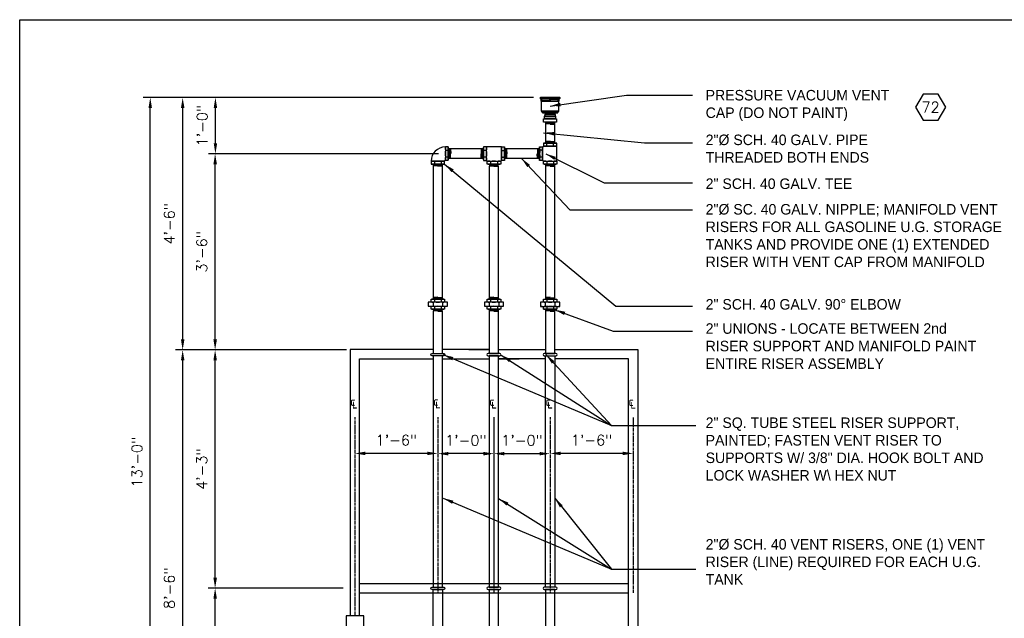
# Model space of a CAD drawing. Extents: x -1276 to 451, y 2026 to 3394.
# Tile 104 of 104: x 79 to 290, y 3266 to 3394. Entities that reach past the tile are written whole.
import ezdxf
from ezdxf.enums import TextEntityAlignment as Align

# ---------------------------------------------------------------- set-up
doc = ezdxf.new("R2010")
doc.units = 0
doc.header["$MEASUREMENT"] = 0
doc.header["$PDSIZE"] = 1
doc.linetypes.add('CENTER1', pattern=[0.6625, 0.5, -0.075, 0.0125, -0.075])
doc.layers.get('0').update_dxf_attribs({"linetype": 'CONTINUOUS'})
doc.layers.get('DEFPOINTS').update_dxf_attribs({"linetype": 'CONTINUOUS'})
for name, color, linetype in [('CENTERLINE', 3, 'CENTER1'), ('CONDUIT', 2, 'CONTINUOUS'), ('DIM', 3, 'CONTINUOUS'), ('FREEZE-OUTLINE-TITLES', 60, 'CONTINUOUS'), ('GALV-2-ELL', 3, 'CONTINUOUS'), ('GALV-2-PIPE', 3, 'CONTINUOUS'), ('GALV-2-TEE', 3, 'CONTINUOUS'), ('GALV-2-UNION', 3, 'CONTINUOUS'), ('GALV-2x2-VENT-RISER', 5, 'CONTINUOUS'), ('GALV-4-PIPE', 4, 'CONTINUOUS'), ('TEXT', 3, 'CONTINUOUS'), ('VENT-CAP', 3, 'CONTINUOUS')]:
    doc.layers.add(name, color=color, linetype=linetype)
doc.styles.add('SIMPFRAC', font='simpfrac')
doc.styles.add('SIMPLEX', font='simplex')
doc.dimstyles.new('DIM24', dxfattribs={"dimscale": 24, "dimtxt": 0.09375, "dimasz": 0.09375, "dimexe": 0.0625, "dimexo": 0.0625, "dimgap": 0.0625, "dimtad": 1, "dimdec": 4, "dimzin": 3, "dimdsep": 46, "dimlunit": 4, "dimtxsty": 'SIMPLEX', "dimcen": 0, "dimclrd": 3, "dimclre": 3, "dimclrt": 3, "dimadec": 0, "dimazin": 0, "dimtfac": 1, "dimtdec": 4, "dimtofl": 0, "dimtmove": 0, "dimatfit": 3, "dimfxl": 1, "dimfrac": 2, "dimtolj": 1, "dimtzin": 3, "dimlwe": -1, "dimarcsym": 0})

# ---------------------------------------------------------------- blocks, each defined once
blk = doc.blocks.new('HEX')
at = {"color": 3}
blk.add_lwpolyline([(-0.0577, 0.1), (-0.1155, 0), (-0.0577, -0.1), (0.0577, -0.1), (0.1155, 0), (0.0577, 0.1)], close=True, dxfattribs=at)
at = {"color": 3, "style": 'SIMPLEX'}
blk.add_attdef('D#', text='', height=0.08, dxfattribs=at).set_placement((0, 0), align=Align.MIDDLE)
blk = doc.blocks.new('*D199')
at = {"layer": 'DEFPOINTS', "color": 0, "transparency": 16777216}
for p in [(113.84, 3323.03), (150.4, 3323.03), (143.65, 3221.04)]:
    blk.add_point(p, dxfattribs=at)
at = {"layer": 'DIM', "color": 3, "transparency": 16777216}
for p, q in [((148.9, 3323.03), (112.34, 3323.03)), ((142.15, 3221.04), (112.34, 3221.04))]:
    blk.add_line(p, q, dxfattribs=at)
at = {"layer": 'DIM', "color": 3, "lineweight": -2, "transparency": 16777216}
blk.add_line((113.84, 3223.29), (113.84, 3320.78), dxfattribs=at)
at = {"layer": 'DIM', "color": 3, "transparency": 16777216}
for points in [[(113.47, 3320.78), (114.22, 3320.78), (113.84, 3323.03)], [(113.47, 3223.29), (114.22, 3223.29), (113.84, 3221.04)]]:
    blk.add_solid(points, dxfattribs=at)
at = {"layer": 'DIM', "color": 3, "transparency": 16777216, "insert": (111, 3272.04), "char_height": 2.25, "attachment_point": 5, "rotation": 90, "style": 'SIMPLEX'}
blk.add_mtext('\\A1;8\'-6"', dxfattribs=at)
blk = doc.blocks.new('*D200')
at = {"layer": 'DEFPOINTS', "color": 0, "transparency": 16777216}
for p in [(120.78, 3272.03), (149.65, 3272.03), (143.65, 3221.04)]:
    blk.add_point(p, dxfattribs=at)
at = {"layer": 'DIM', "color": 3, "transparency": 16777216}
for p, q in [((148.15, 3272.03), (119.28, 3272.03)), ((142.15, 3221.04), (119.28, 3221.04))]:
    blk.add_line(p, q, dxfattribs=at)
at = {"layer": 'DIM', "color": 3, "lineweight": -2, "transparency": 16777216}
blk.add_line((120.78, 3223.29), (120.78, 3269.78), dxfattribs=at)
at = {"layer": 'DIM', "color": 3, "transparency": 16777216}
for points in [[(120.41, 3269.78), (121.16, 3269.78), (120.78, 3272.03)], [(120.41, 3223.29), (121.16, 3223.29), (120.78, 3221.04)]]:
    blk.add_solid(points, dxfattribs=at)
at = {"layer": 'DIM', "color": 3, "transparency": 16777216, "insert": (117.94, 3246.54), "char_height": 2.25, "attachment_point": 5, "rotation": 90, "style": 'SIMPLEX'}
blk.add_mtext('\\A1;4\'-3"', dxfattribs=at)
blk = doc.blocks.new('*D201')
at = {"layer": 'DEFPOINTS', "color": 0, "transparency": 16777216}
for p in [(120.78, 3323.03), (129.83, 3323.03), (125.6, 3272.03)]:
    blk.add_point(p, dxfattribs=at)
at = {"layer": 'DIM', "color": 3, "transparency": 16777216}
for p, q in [((128.33, 3323.03), (119.28, 3323.03)), ((124.1, 3272.03), (119.28, 3272.03))]:
    blk.add_line(p, q, dxfattribs=at)
at = {"layer": 'DIM', "color": 3, "lineweight": -2, "transparency": 16777216}
blk.add_line((120.78, 3274.28), (120.78, 3320.78), dxfattribs=at)
at = {"layer": 'DIM', "color": 3, "transparency": 16777216}
for points in [[(120.41, 3320.78), (121.16, 3320.78), (120.78, 3323.03)], [(120.41, 3274.28), (121.16, 3274.28), (120.78, 3272.03)]]:
    blk.add_solid(points, dxfattribs=at)
at = {"layer": 'DIM', "color": 3, "transparency": 16777216, "insert": (117.94, 3297.53), "char_height": 2.25, "attachment_point": 5, "rotation": 90, "style": 'SIMPLEX'}
blk.add_mtext('\\A1;4\'-3"', dxfattribs=at)
blk = doc.blocks.new('*D202')
at = {"layer": 'DEFPOINTS', "color": 0, "transparency": 16777216}
for p in [(106.91, 3377.03), (182.34, 3377.03), (106.91, 3221.04)]:
    blk.add_point(p, dxfattribs=at)
at = {"layer": 'DIM', "color": 3, "transparency": 16777216}
blk.add_line((180.84, 3377.03), (105.41, 3377.03), dxfattribs=at)
at = {"layer": 'DIM', "color": 3, "lineweight": -2, "transparency": 16777216}
blk.add_line((106.91, 3223.29), (106.91, 3374.78), dxfattribs=at)
at = {"layer": 'DIM', "color": 3, "transparency": 16777216}
for points in [[(106.53, 3374.78), (107.28, 3374.78), (106.91, 3377.03)], [(106.53, 3223.29), (107.28, 3223.29), (106.91, 3221.04)]]:
    blk.add_solid(points, dxfattribs=at)
at = {"layer": 'DIM', "color": 3, "transparency": 16777216, "insert": (104.07, 3299.04), "char_height": 2.25, "attachment_point": 5, "rotation": 90, "style": 'SIMPLEX'}
blk.add_mtext('\\A1;13\'-0"', dxfattribs=at)
blk = doc.blocks.new('*D203')
at = {"layer": 'DEFPOINTS', "color": 0, "transparency": 16777216}
for p in [(113.84, 3377.03), (113.84, 3377.03), (119.04, 3323.03)]:
    blk.add_point(p, dxfattribs=at)
at = {"layer": 'DIM', "color": 3, "lineweight": -2, "transparency": 16777216}
blk.add_line((113.84, 3325.28), (113.84, 3374.78), dxfattribs=at)
at = {"layer": 'DIM', "color": 3, "transparency": 16777216}
blk.add_line((117.54, 3323.03), (112.34, 3323.03), dxfattribs=at)
for points in [[(113.47, 3374.78), (114.22, 3374.78), (113.84, 3377.03)], [(113.47, 3325.28), (114.22, 3325.28), (113.84, 3323.03)]]:
    blk.add_solid(points, dxfattribs=at)
at = {"layer": 'DIM', "color": 3, "transparency": 16777216, "insert": (111, 3350.03), "char_height": 2.25, "attachment_point": 5, "rotation": 90, "style": 'SIMPLEX'}
blk.add_mtext('\\A1;4\'-6"', dxfattribs=at)
blk = doc.blocks.new('*D205')
at = {"layer": 'DEFPOINTS', "color": 0, "transparency": 16777216}
for p in [(120.78, 3365.03), (120.78, 3365.03), (120.78, 3323.03)]:
    blk.add_point(p, dxfattribs=at)
at = {"layer": 'DIM', "color": 3, "lineweight": -2, "transparency": 16777216}
blk.add_line((120.78, 3325.28), (120.78, 3362.78), dxfattribs=at)
at = {"layer": 'DIM', "color": 3, "transparency": 16777216}
for points in [[(120.41, 3362.78), (121.16, 3362.78), (120.78, 3365.03)], [(120.41, 3325.28), (121.16, 3325.28), (120.78, 3323.03)]]:
    blk.add_solid(points, dxfattribs=at)
at = {"layer": 'DIM', "color": 3, "transparency": 16777216, "insert": (117.94, 3344.03), "char_height": 2.25, "attachment_point": 5, "rotation": 90, "style": 'SIMPLEX'}
blk.add_mtext('\\A1;3\'-6"', dxfattribs=at)
blk = doc.blocks.new('*D206')
at = {"layer": 'DEFPOINTS', "color": 0, "transparency": 16777216}
for p in [(120.84, 3377.03), (190.34, 3377.03), (170.02, 3365.03)]:
    blk.add_point(p, dxfattribs=at)
at = {"layer": 'DIM', "color": 3, "transparency": 16777216}
for p, q in [((188.84, 3377.03), (119.34, 3377.03)), ((168.52, 3365.03), (119.34, 3365.03))]:
    blk.add_line(p, q, dxfattribs=at)
at = {"layer": 'DIM', "color": 3, "lineweight": -2, "transparency": 16777216}
blk.add_line((120.84, 3367.28), (120.84, 3374.78), dxfattribs=at)
at = {"layer": 'DIM', "color": 3, "transparency": 16777216}
for points in [[(120.47, 3374.78), (121.22, 3374.78), (120.84, 3377.03)], [(120.47, 3367.28), (121.22, 3367.28), (120.84, 3365.03)]]:
    blk.add_solid(points, dxfattribs=at)
at = {"layer": 'DIM', "color": 3, "transparency": 16777216, "insert": (118.01, 3371.03), "char_height": 2.25, "attachment_point": 5, "rotation": 90, "style": 'SIMPLEX'}
blk.add_mtext('\\A1;1\'-0"', dxfattribs=at)
blk = doc.blocks.new('*D224')
at = {"layer": 'DEFPOINTS', "color": 0, "transparency": 16777216}
for p in [(180.4, 3300.84), (192.4, 3300.84), (192.4, 3300.84)]:
    blk.add_point(p, dxfattribs=at)
at = {"layer": 'DIM', "color": 3, "transparency": 16777216}
for p, q in [((180.4, 3302.34), (180.4, 3302.34)), ((192.4, 3302.34), (192.4, 3302.34))]:
    blk.add_line(p, q, dxfattribs=at)
at = {"layer": 'DIM', "color": 3, "lineweight": -2, "transparency": 16777216}
blk.add_line((182.65, 3300.84), (190.15, 3300.84), dxfattribs=at)
at = {"layer": 'DIM', "color": 3, "transparency": 16777216}
for points in [[(182.65, 3301.21), (182.65, 3300.46), (180.4, 3300.84)], [(190.15, 3301.21), (190.15, 3300.46), (192.4, 3300.84)]]:
    blk.add_solid(points, dxfattribs=at)
at = {"layer": 'DIM', "color": 3, "transparency": 16777216, "insert": (186.4, 3303.68), "char_height": 2.25, "attachment_point": 5, "style": 'SIMPLEX'}
blk.add_mtext('\\A1;1\'-0"', dxfattribs=at)
blk = doc.blocks.new('*D225')
at = {"layer": 'DEFPOINTS', "color": 0, "transparency": 16777216}
for p in [(168.4, 3300.84), (168.4, 3300.84), (180.4, 3300.84)]:
    blk.add_point(p, dxfattribs=at)
at = {"layer": 'DIM', "color": 3, "lineweight": -2, "transparency": 16777216}
blk.add_line((178.15, 3300.84), (170.65, 3300.84), dxfattribs=at)
at = {"layer": 'DIM', "color": 3, "transparency": 16777216}
for points in [[(170.65, 3301.21), (170.65, 3300.46), (168.4, 3300.84)], [(178.15, 3301.21), (178.15, 3300.46), (180.4, 3300.84)]]:
    blk.add_solid(points, dxfattribs=at)
at = {"layer": 'DIM', "color": 3, "transparency": 16777216, "insert": (174.4, 3303.68), "char_height": 2.25, "attachment_point": 5, "style": 'SIMPLEX'}
blk.add_mtext('\\A1;1\'-0"', dxfattribs=at)
blk = doc.blocks.new('*D226')
at = {"layer": 'DEFPOINTS', "color": 0, "transparency": 16777216}
for p in [(150.65, 3300.89), (150.65, 3300.84), (168.4, 3300.84)]:
    blk.add_point(p, dxfattribs=at)
at = {"layer": 'DIM', "color": 3, "transparency": 16777216}
for p, q in [((150.65, 3302.34), (150.65, 3302.39)), ((168.4, 3302.34), (168.4, 3302.39))]:
    blk.add_line(p, q, dxfattribs=at)
at = {"layer": 'DIM', "color": 3, "lineweight": -2, "transparency": 16777216}
blk.add_line((166.15, 3300.89), (152.9, 3300.89), dxfattribs=at)
at = {"layer": 'DIM', "color": 3, "transparency": 16777216}
for points in [[(152.9, 3301.27), (152.9, 3300.52), (150.65, 3300.89)], [(166.15, 3301.27), (166.15, 3300.52), (168.4, 3300.89)]]:
    blk.add_solid(points, dxfattribs=at)
at = {"layer": 'DIM', "color": 3, "transparency": 16777216, "insert": (159.53, 3303.73), "char_height": 2.25, "attachment_point": 5, "style": 'SIMPLEX'}
blk.add_mtext('\\A1;1\'-6"', dxfattribs=at)
blk = doc.blocks.new('*D227')
at = {"layer": 'DEFPOINTS', "color": 0, "transparency": 16777216}
for p in [(192.4, 3300.89), (192.4, 3300.84), (210.16, 3300.84)]:
    blk.add_point(p, dxfattribs=at)
at = {"layer": 'DIM', "color": 3, "transparency": 16777216}
for p, q in [((192.4, 3302.34), (192.4, 3302.39)), ((210.16, 3302.34), (210.16, 3302.39))]:
    blk.add_line(p, q, dxfattribs=at)
at = {"layer": 'DIM', "color": 3, "lineweight": -2, "transparency": 16777216}
blk.add_line((207.91, 3300.89), (194.65, 3300.89), dxfattribs=at)
at = {"layer": 'DIM', "color": 3, "transparency": 16777216}
for points in [[(194.65, 3301.27), (194.65, 3300.52), (192.4, 3300.89)], [(207.91, 3301.27), (207.91, 3300.52), (210.16, 3300.89)]]:
    blk.add_solid(points, dxfattribs=at)
at = {"layer": 'DIM', "color": 3, "transparency": 16777216, "insert": (201.28, 3303.73), "char_height": 2.25, "attachment_point": 5, "style": 'SIMPLEX'}
blk.add_mtext('\\A1;1\'-6"', dxfattribs=at)

msp = doc.modelspace()

# ---------------------------------------------------------------- linework, layer by layer
at = {"layer": 'CENTERLINE', "linetype": 'CENTER1'}
for p, q in [((150.65302, 3308.61891), (150.65302, 3266.16328)), ((168.40475, 3308.63436), (168.40475, 3271.03094)), ((180.40475, 3308.53484), (180.40475, 3271.03094)), ((180.40619, 3308.61891), (180.40619, 3272.28095)), ((192.40331, 3308.61891), (192.40331, 3271.03094)), ((210.15505, 3308.59168), (210.15505, 3271.00371))]:
    msp.add_line(p, q, dxfattribs=at)
at = {"layer": 'CONDUIT'}
msp.add_lwpolyline([(148.79765, 3259.92566), (152.59777, 3259.92566), (152.59777, 3266.16328), (148.79765, 3266.16328)], close=True, dxfattribs=at)
at = {"layer": 'FREEZE-OUTLINE-TITLES', "color": 60, "linetype": 'Continuous'}
msp.add_lwpolyline([(78.99222, 3393.70747), (450.99222, 3393.70747), (450.99222, 2821.7964), (78.99222, 2821.7964)], close=True, dxfattribs=at)
at = {"layer": 'GALV-2-ELL', "linetype": 'Continuous'}
for p, q in [((170.01939, 3366.4824), (170.01939, 3366.4824)), ((166.96731, 3363.43031), (166.96731, 3363.43031)), ((169.83932, 3363.43031), (169.83932, 3363.43031)), ((170.01939, 3363.61038), (170.01939, 3363.61038))]:
    msp.add_line(p, q, dxfattribs=at)
at = {"layer": 'GALV-2-ELL', "color": 7, "linetype": 'Continuous'}
for p, q in [((170.08189, 3365.76583), (170.58124, 3365.76583)), ((170.08189, 3364.32982), (170.58124, 3364.32982)), ((167.68675, 3363.36781), (167.68675, 3362.86846)), ((169.12275, 3363.36781), (169.12275, 3362.86846))]:
    msp.add_line(p, q, dxfattribs=at)
at = {"layer": 'GALV-2-ELL', "linetype": 'Continuous'}
for points in [[(170.01939, 3366.4824), (170.01939, 3363.61038), (170.64374, 3363.61038), (170.64374, 3366.4824)], [(169.83932, 3363.43031), (166.96731, 3363.43031), (166.96731, 3362.80596), (169.83932, 3362.80596)]]:
    msp.add_lwpolyline(points, close=True, dxfattribs=at)
at = {"layer": 'GALV-2-ELL', "color": 7, "linetype": 'Continuous'}
for points in [[(170.08189, 3363.61038, -0.17372505), (170.08189, 3364.32982, -0.087044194), (170.08189, 3365.76583, -0.174422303), (170.08189, 3366.4824)], [(170.58124, 3366.4824, -0.174432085), (170.58124, 3365.76583, -0.087045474), (170.58124, 3364.32982, -0.17373472), (170.58124, 3363.61038)], [(166.96731, 3363.36781, -0.17372505), (167.68675, 3363.36781, -0.087044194), (169.12275, 3363.36781, -0.174422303), (169.83932, 3363.36781)], [(169.83932, 3362.86846, -0.174432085), (169.12275, 3362.86846, -0.087045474), (167.68675, 3362.86846, -0.17373472), (166.96731, 3362.86846)]]:
    msp.add_lwpolyline(points, format="xyb", dxfattribs=at)
at = {"layer": 'GALV-2-ELL', "linetype": 'Continuous'}
for radius in [3.05209, 0.18007]:
    msp.add_arc((170.01939, 3363.43031), radius, 90, 180, dxfattribs=at)
at = {"layer": 'GALV-2-PIPE', "color": 7}
for p, q in [((192.40331, 3371.76515), (191.40331, 3371.73146)), ((193.40331, 3371.67376), (191.40331, 3371.60639)), ((193.40331, 3371.54869), (191.40331, 3371.48132)), ((193.40331, 3371.42362), (191.40331, 3371.35625)), ((193.40331, 3371.29855), (192.40331, 3371.26486)), ((191.40331, 3367.73798), (192.40331, 3367.77166)), ((191.40331, 3367.61291), (193.40331, 3367.68027)), ((191.40331, 3367.48784), (193.40331, 3367.5552)), ((191.40331, 3367.36276), (193.40331, 3367.43013)), ((192.40331, 3367.27138), (193.40331, 3367.30506)), ((170.64518, 3365.04783), (170.67887, 3364.04754)), ((170.73658, 3366.04754), (170.80394, 3364.04754)), ((170.86165, 3366.04754), (170.92902, 3364.04754)), ((170.98672, 3366.04754), (171.05409, 3364.04754)), ((171.11179, 3366.04754), (171.14546, 3365.04783)), ((177.69774, 3364.03235), (177.66405, 3365.03264)), ((177.82281, 3364.03235), (177.75545, 3366.03235)), ((177.94789, 3364.03235), (177.88052, 3366.03235)), ((178.07296, 3364.03235), (178.00559, 3366.03235)), ((178.16433, 3365.03264), (178.13066, 3366.03235)), ((182.6452, 3365.03245), (182.67889, 3364.03216)), ((182.73659, 3366.03216), (182.80396, 3364.03216)), ((182.86166, 3366.03216), (182.92903, 3364.03216)), ((182.98673, 3366.03216), (183.0541, 3364.03216)), ((183.11181, 3366.03215), (183.14548, 3365.03244)), ((189.69773, 3364.0321), (189.66404, 3365.03239)), ((189.8228, 3364.0321), (189.75544, 3366.0321)), ((189.94787, 3364.0321), (189.88051, 3366.0321)), ((190.07294, 3364.0321), (190.00558, 3366.0321)), ((190.16432, 3365.03239), (190.13065, 3366.0321)), ((168.40331, 3362.80596), (167.40331, 3362.77228)), ((169.40331, 3362.71457), (167.40331, 3362.64721)), ((169.40331, 3362.5895), (167.40331, 3362.52214)), ((169.40331, 3362.46443), (167.40331, 3362.39706)), ((169.40331, 3362.33936), (168.40331, 3362.30568)), ((180.40333, 3362.79058), (179.40333, 3362.7569)), ((181.40333, 3362.69919), (179.40333, 3362.63183)), ((181.40333, 3362.57412), (179.40333, 3362.50676)), ((181.40333, 3362.44905), (179.40333, 3362.38168)), ((181.40333, 3362.32398), (180.40333, 3362.2903)), ((192.40331, 3362.79052), (191.40331, 3362.75684)), ((193.40331, 3362.69913), (191.40331, 3362.63176)), ((193.40331, 3362.57406), (191.40331, 3362.50669)), ((193.40331, 3362.44899), (191.40331, 3362.38162)), ((193.40331, 3362.32392), (192.40331, 3362.29024)), ((168.40475, 3331.74736), (167.40475, 3331.71368)), ((169.40475, 3331.65597), (167.40475, 3331.58861)), ((169.40475, 3331.5309), (167.40475, 3331.46354)), ((169.40475, 3331.40583), (167.40475, 3331.33847)), ((169.40475, 3331.28076), (168.40475, 3331.24708)), ((180.40475, 3331.75118), (179.40475, 3331.7175)), ((181.40475, 3331.65979), (179.40475, 3331.59243)), ((181.40475, 3331.53472), (179.40475, 3331.46735)), ((181.40475, 3331.40965), (179.40475, 3331.34228)), ((181.40475, 3331.28458), (180.40475, 3331.2509)), ((192.40475, 3331.73192), (191.40475, 3331.69824)), ((193.40475, 3331.64053), (191.40475, 3331.57317)), ((193.40475, 3331.51546), (191.40475, 3331.44809)), ((193.40475, 3331.39039), (191.40475, 3331.32302)), ((193.40475, 3331.26532), (192.40475, 3331.23164))]:
    msp.add_line(p, q, dxfattribs=at)
at = {"layer": 'GALV-2-PIPE'}
for points in [[(193.40331, 3367.27138), (193.40331, 3371.76515), (191.40331, 3371.76515), (191.40331, 3367.27138)], [(178.16447, 3366.06335), (170.64374, 3366.05746), (170.64374, 3364.05746), (178.16447, 3364.06335)], [(190.16593, 3366.06335), (182.6452, 3366.05746), (182.6452, 3364.05746), (190.16593, 3364.06335)], [(169.40331, 3333.88892), (169.40331, 3362.80596), (167.40331, 3362.80596), (167.40331, 3333.88892)], [(181.40331, 3333.89273), (181.40331, 3362.36335), (179.40331, 3362.36335), (179.40331, 3333.89273)], [(193.40331, 3333.87348), (193.40331, 3362.79052), (191.40331, 3362.79052), (191.40331, 3333.87348)], [(169.40475, 3322.29639), (169.40475, 3331.40583), (167.40475, 3331.40583), (167.40475, 3322.29639)], [(181.40475, 3322.28095), (181.38973, 3331.75067), (179.38973, 3331.75067), (179.40475, 3322.28095)], [(193.40475, 3322.28095), (193.40475, 3331.73192), (191.40475, 3331.73192), (191.40475, 3322.28095)], [(169.40619, 3272.29639), (169.40475, 3321.79639), (167.40475, 3321.79639), (167.40619, 3272.29639)], [(181.40619, 3272.28095), (181.40475, 3321.78095), (179.40475, 3321.78095), (179.40619, 3272.28095)], [(191.40331, 3272.28095), (191.40475, 3321.78095), (193.40475, 3321.78095), (193.40331, 3272.28095)], [(169.40475, 3271.79639), (169.40331, 3217.19831), (167.40331, 3217.19831), (167.40475, 3271.79639)], [(179.40475, 3271.78095), (179.40619, 3217.18287), (181.40619, 3217.18287), (181.40475, 3271.78095)], [(191.40475, 3271.78095), (191.40619, 3217.18287), (193.40619, 3217.18287), (193.40475, 3271.78095)]]:
    msp.add_lwpolyline(points, close=True, dxfattribs=at)
at = {"layer": 'GALV-2-PIPE', "color": 7, "linetype": 'Continuous'}
for points in [[(190.22682, 3366.46695, 0.174432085), (190.22682, 3365.75039, 0.087045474), (190.22682, 3364.31438, 0.17373472), (190.22682, 3363.59494)], [(178.96876, 3362.85308, 0.174432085), (179.68532, 3362.85308, 0.087045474), (181.12133, 3362.85308, 0.17373472), (181.84077, 3362.85308)]]:
    msp.add_lwpolyline(points, format="xyb", dxfattribs=at)
at = {"layer": 'GALV-2-TEE', "linetype": 'Continuous'}
for p, q in [((182.02085, 3366.46702), (178.78869, 3366.46702)), ((193.84076, 3363.41487), (193.84076, 3366.64703))]:
    msp.add_line(p, q, dxfattribs=at)
at = {"layer": 'GALV-2-TEE', "color": 7, "linetype": 'Continuous'}
for p, q in [((191.68531, 3366.70953), (191.68531, 3367.20888)), ((193.12132, 3366.70953), (193.12132, 3367.20888)), ((178.72619, 3365.74758), (178.22684, 3365.74758)), ((178.72619, 3364.31157), (178.22684, 3364.31157)), ((182.08335, 3365.74758), (182.5827, 3365.74758)), ((182.08335, 3364.31157), (182.5827, 3364.31157)), ((190.72617, 3365.75039), (190.22682, 3365.75039)), ((190.72617, 3364.31438), (190.22682, 3364.31438)), ((179.68532, 3363.35243), (179.68532, 3362.85308)), ((181.12133, 3363.35243), (181.12133, 3362.85308)), ((191.68531, 3363.35237), (191.68531, 3362.85302)), ((193.12132, 3363.35237), (193.12132, 3362.85302))]:
    msp.add_line(p, q, dxfattribs=at)
for points in [[(178.22684, 3363.595, -0.174432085), (178.22684, 3364.31157, -0.087045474), (178.22684, 3365.74758, -0.17373472), (178.22684, 3366.46702)], [(178.72619, 3366.46702, -0.17372505), (178.72619, 3365.74758, -0.087044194), (178.72619, 3364.31157, -0.174422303), (178.72619, 3363.595)], [(182.08335, 3366.46702, 0.17372505), (182.08335, 3365.74758, 0.087044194), (182.08335, 3364.31157, 0.174422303), (182.08335, 3363.595)], [(182.5827, 3363.595, 0.174432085), (182.5827, 3364.31157, 0.087045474), (182.5827, 3365.74758, 0.17373472), (182.5827, 3366.46702)], [(190.72617, 3363.59494, 0.17372505), (190.72617, 3364.31438, 0.087044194), (190.72617, 3365.75039, 0.174422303), (190.72617, 3366.46695)], [(190.96874, 3367.20888, -0.174432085), (191.68531, 3367.20888, -0.087045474), (193.12132, 3367.20888, -0.17373472), (193.84076, 3367.20888)], [(193.84076, 3366.70953, -0.17372505), (193.12132, 3366.70953, -0.087044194), (191.68531, 3366.70953, -0.174422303), (190.96874, 3366.70953)], [(181.84077, 3363.35243, 0.17372505), (181.12133, 3363.35243, 0.087044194), (179.68532, 3363.35243, 0.174422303), (178.96876, 3363.35243)], [(193.84076, 3363.35237, 0.17372505), (193.12132, 3363.35237, 0.087044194), (191.68531, 3363.35237, 0.174422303), (190.96874, 3363.35237)], [(190.96874, 3362.85302, 0.174432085), (191.68531, 3362.85302, 0.087045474), (193.12132, 3362.85302, 0.17373472), (193.84076, 3362.85302)]]:
    msp.add_lwpolyline(points, format="xyb", dxfattribs=at)
at = {"layer": 'GALV-2-TEE', "linetype": 'Continuous'}
for points in [[(178.78869, 3363.595), (178.78869, 3366.46702), (178.16434, 3366.46702), (178.16434, 3363.595)], [(182.02085, 3363.595), (182.02085, 3366.46702), (182.6452, 3366.46702), (182.6452, 3363.595)], [(190.78867, 3366.46695), (190.78867, 3363.59494), (190.16432, 3363.59494), (190.16432, 3366.46695)], [(190.96874, 3366.64703), (193.84076, 3366.64703), (193.84076, 3367.27138), (190.96874, 3367.27138)], [(178.96876, 3363.41493), (181.84077, 3363.41493), (181.84077, 3362.79058), (178.96876, 3362.79058)], [(190.96874, 3363.41487), (193.84076, 3363.41487), (193.84076, 3362.79052), (190.96874, 3362.79052)]]:
    msp.add_lwpolyline(points, close=True, dxfattribs=at)
for centre, start, end in [((190.78139, 3366.65431), 272.2269418, 357.7730582), ((178.7814, 3363.40765), 2.2269418, 87.7730582), ((182.02813, 3363.40765), 92.2269418, 177.7730582), ((190.78139, 3363.40758), 2.2269418, 87.7730582)]:
    msp.add_arc(centre, 0.1875, start, end, dxfattribs=at)
at = {"layer": 'GALV-2-UNION', "color": 7, "linetype": 'Continuous'}
for p, q in [((167.37587, 3333.19151), (167.37587, 3332.44477)), ((167.68531, 3333.82642), (167.68531, 3333.32707)), ((169.12132, 3333.82642), (169.12132, 3333.32707)), ((169.43076, 3333.19151), (169.43076, 3332.44477)), ((179.37587, 3333.19532), (179.37587, 3332.44859)), ((179.68531, 3333.83024), (179.68531, 3333.33089)), ((181.12132, 3333.83024), (181.12132, 3333.33089)), ((181.43076, 3333.19532), (181.43076, 3332.44859)), ((191.37587, 3333.17606), (191.37587, 3332.42933)), ((191.68531, 3333.81098), (191.68531, 3333.31162)), ((193.12132, 3333.81098), (193.12132, 3333.31162)), ((193.43076, 3333.17606), (193.43076, 3332.42933)), ((167.68531, 3332.30921), (167.68531, 3331.80986)), ((169.12132, 3332.30921), (169.12132, 3331.80986)), ((179.68531, 3332.31303), (179.68531, 3331.81368)), ((181.12132, 3332.31303), (181.12132, 3331.81368)), ((191.68531, 3332.29377), (191.68531, 3331.79442)), ((193.12132, 3332.29377), (193.12132, 3331.79442))]:
    msp.add_line(p, q, dxfattribs=at)
for points in [[(170.45821, 3333.19151, 0.142222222), (169.43076, 3333.19151, 0.071111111), (167.37587, 3333.19151, 0.142222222), (166.34842, 3333.19151)], [(169.84076, 3333.82642, 0.17372505), (169.12132, 3333.82642, 0.087044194), (167.68531, 3333.82642, 0.174422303), (166.96874, 3333.82642)], [(166.96874, 3333.32707, 0.174432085), (167.68531, 3333.32707, 0.087045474), (169.12132, 3333.32707, 0.17373472), (169.84076, 3333.32707)], [(182.45821, 3333.19532, 0.142222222), (181.43076, 3333.19532, 0.071111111), (179.37587, 3333.19532, 0.142222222), (178.34842, 3333.19532)], [(181.84076, 3333.83024, 0.17372505), (181.12132, 3333.83024, 0.087044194), (179.68531, 3333.83024, 0.174422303), (178.96874, 3333.83024)], [(178.96874, 3333.33089, 0.174432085), (179.68531, 3333.33089, 0.087045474), (181.12132, 3333.33089, 0.17373472), (181.84076, 3333.33089)], [(194.45821, 3333.17606, 0.142222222), (193.43076, 3333.17606, 0.071111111), (191.37587, 3333.17606, 0.142222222), (190.34842, 3333.17606)], [(193.84076, 3333.81098, 0.17372505), (193.12132, 3333.81098, 0.087044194), (191.68531, 3333.81098, 0.174422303), (190.96874, 3333.81098)], [(190.96874, 3333.31162, 0.174432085), (191.68531, 3333.31162, 0.087045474), (193.12132, 3333.31162, 0.17373472), (193.84076, 3333.31162)], [(166.34842, 3332.44477, 0.142222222), (167.37587, 3332.44477, 0.071111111), (169.43076, 3332.44477, 0.142222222), (170.45821, 3332.44477)], [(169.84076, 3332.30921, 0.17372505), (169.12132, 3332.30921, 0.087044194), (167.68531, 3332.30921, 0.174422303), (166.96874, 3332.30921)], [(166.96874, 3331.80986, 0.174432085), (167.68531, 3331.80986, 0.087045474), (169.12132, 3331.80986, 0.17373472), (169.84076, 3331.80986)], [(178.34842, 3332.44859, 0.142222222), (179.37587, 3332.44859, 0.071111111), (181.43076, 3332.44859, 0.142222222), (182.45821, 3332.44859)], [(181.84076, 3332.31303, 0.17372505), (181.12132, 3332.31303, 0.087044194), (179.68531, 3332.31303, 0.174422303), (178.96874, 3332.31303)], [(178.96874, 3331.81368, 0.174432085), (179.68531, 3331.81368, 0.087045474), (181.12132, 3331.81368, 0.17373472), (181.84076, 3331.81368)], [(190.34842, 3332.42933, 0.142222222), (191.37587, 3332.42933, 0.071111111), (193.43076, 3332.42933, 0.142222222), (194.45821, 3332.42933)], [(193.84076, 3332.29377, 0.17372505), (193.12132, 3332.29377, 0.087044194), (191.68531, 3332.29377, 0.174422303), (190.96874, 3332.29377)], [(190.96874, 3331.79442, 0.174432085), (191.68531, 3331.79442, 0.087045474), (193.12132, 3331.79442, 0.17373472), (193.84076, 3331.79442)]]:
    msp.add_lwpolyline(points, format="xyb", dxfattribs=at)
at = {"layer": 'GALV-2-UNION', "linetype": 'Continuous'}
for points in [[(170.45821, 3332.37171), (170.45821, 3333.26457), (166.34842, 3333.26457), (166.34842, 3332.37171)], [(166.96874, 3333.88892), (169.84076, 3333.88892), (169.84076, 3333.26457), (166.96874, 3333.26457)], [(182.45821, 3332.37553), (182.45821, 3333.26839), (178.34842, 3333.26839), (178.34842, 3332.37553)], [(178.96874, 3333.89274), (181.84076, 3333.89274), (181.84076, 3333.26839), (178.96874, 3333.26839)], [(194.45821, 3332.35627), (194.45821, 3333.24913), (190.34842, 3333.24913), (190.34842, 3332.35627)], [(190.96874, 3333.87348), (193.84076, 3333.87348), (193.84076, 3333.24912), (190.96874, 3333.24912)], [(166.96874, 3332.37171), (169.84076, 3332.37171), (169.84076, 3331.74736), (166.96874, 3331.74736)], [(178.96874, 3332.37553), (181.84076, 3332.37553), (181.84076, 3331.75118), (178.96874, 3331.75118)], [(190.96874, 3332.35627), (193.84076, 3332.35627), (193.84076, 3331.73192), (190.96874, 3331.73192)]]:
    msp.add_lwpolyline(points, close=True, dxfattribs=at)
at = {"layer": 'GALV-2x2-VENT-RISER'}
for p, q in [((175.02415, 3323.12002), (179.40475, 3323.12002)), ((181.40475, 3323.12002), (183.40475, 3323.12002)), ((175.02417, 3321.12002), (179.40477, 3321.12002)), ((181.40477, 3321.12002), (185.78533, 3321.12002)), ((151.65302, 3273.03094), (209.15649, 3273.03094)), ((151.65302, 3271.03094), (209.15649, 3271.03094))]:
    msp.add_line(p, q, dxfattribs=at)
for points in [[(167.40475, 3323.12002), (149.65302, 3323.12002), (149.65302, 3266.16328)], [(179.40475, 3323.12002), (169.40475, 3323.12002)], [(175.02415, 3323.12002), (179.40475, 3323.12002)], [(181.40475, 3323.12002), (191.40475, 3323.12002)], [(187.78535, 3323.12002), (191.40475, 3323.12002)], [(193.40475, 3323.12002), (211.15649, 3323.12002), (211.15649, 3221.04447)], [(151.65302, 3266.16328), (151.65302, 3321.12002), (167.40477, 3321.12002)], [(169.40477, 3321.12002), (179.40477, 3321.12002)], [(191.40473, 3321.12002), (181.40477, 3321.12002)], [(191.40473, 3321.12002), (191.02271, 3321.12002)], [(209.15649, 3221.04447), (209.15649, 3321.12002), (193.40473, 3321.12002)]]:
    msp.add_lwpolyline(points, dxfattribs=at)
at = {"layer": 'GALV-2x2-VENT-RISER', "color": 4}
for points in [[(167.15475, 3321.79639, -1), (167.15475, 3322.29639), (169.65475, 3322.29639, -1), (169.65475, 3321.79639)], [(181.65472, 3321.78095, 1), (181.65472, 3322.28095), (179.15472, 3322.28095, 1), (179.15472, 3321.78095)], [(193.65475, 3321.78095, 1), (193.65475, 3322.28095), (191.15475, 3322.28095, 1), (191.15475, 3321.78095)], [(167.15475, 3271.79639, -1), (167.15475, 3272.29639), (169.65475, 3272.29639, -1), (169.65475, 3271.79639)], [(181.65475, 3271.78095, 1), (181.65475, 3272.28095), (179.15475, 3272.28095, 1), (179.15475, 3271.78095)], [(193.65475, 3271.78095, 1), (193.65475, 3272.28095), (191.15475, 3272.28095, 1), (191.15475, 3271.78095)]]:
    msp.add_lwpolyline(points, format="xyb", close=True, dxfattribs=at)
at = {"layer": 'GALV-4-PIPE', "color": 7}
for p, q in [((167.40331, 3334.35552), (168.40331, 3334.3892)), ((167.40331, 3334.23045), (169.40331, 3334.29781)), ((167.40331, 3334.10538), (169.40331, 3334.17274)), ((167.40331, 3333.98031), (169.40331, 3334.04767)), ((168.40331, 3333.88892), (169.40331, 3333.9226)), ((179.40331, 3334.35934), (180.40331, 3334.39302)), ((179.40331, 3334.23427), (181.40331, 3334.30163)), ((179.40331, 3334.1092), (181.40331, 3334.17656)), ((179.40331, 3333.98412), (181.40331, 3334.05149)), ((180.40331, 3333.89274), (181.40331, 3333.92642)), ((191.40331, 3334.34008), (192.40331, 3334.37376)), ((191.40331, 3334.215), (193.40331, 3334.28237)), ((191.40331, 3334.08993), (193.40331, 3334.1573)), ((191.40331, 3333.96486), (193.40331, 3334.03223)), ((192.40331, 3333.87348), (193.40331, 3333.90716))]:
    msp.add_line(p, q, dxfattribs=at)
at = {"layer": 'VENT-CAP'}
for p, q in [((190.72801, 3376.53095), (190.72801, 3376.28095)), ((194.07862, 3376.53095), (194.07862, 3376.28095)), ((190.5209, 3374.18009), (194.28573, 3374.18009)), ((191.39519, 3372.51515), (191.39519, 3372.57765)), ((193.41144, 3372.51515), (193.41144, 3372.57765))]:
    msp.add_line(p, q, dxfattribs=at)
at = {"layer": 'VENT-CAP', "color": 1, "linetype": 'Continuous'}
for p, q in [((190.6459, 3374.05509), (194.16073, 3374.05509)), ((190.7709, 3373.93009), (194.03573, 3373.93009)), ((191.14519, 3373.01515), (193.66144, 3373.01515)), ((191.27019, 3373.39015), (193.53644, 3373.39015)), ((191.27019, 3373.07765), (193.53644, 3373.07765)), ((191.39519, 3373.45265), (193.41144, 3373.45265))]:
    msp.add_line(p, q, dxfattribs=at)
at = {"layer": 'VENT-CAP'}
for points in [[(190.34194, 3377.03095, 0.414213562), (190.21694, 3376.90595), (194.58969, 3376.90595, 0.414213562), (194.46469, 3377.03095)], [(191.39519, 3373.76515), (191.39519, 3373.45265), (191.33269, 3373.45265, 0.414213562), (191.27019, 3373.39015), (191.27019, 3373.07765), (191.20769, 3373.07765, 0.414213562), (191.14519, 3373.01515), (191.14519, 3372.57765), (193.66144, 3372.57765), (193.66144, 3373.01515, 0.414213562), (193.59894, 3373.07765), (193.53644, 3373.07765), (193.53644, 3373.39015, 0.414213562), (193.47394, 3373.45265), (193.41144, 3373.45265), (193.41144, 3373.76515)]]:
    msp.add_lwpolyline(points, format="xyb", close=True, dxfattribs=at)
for points in [[(190.27955, 3376.90595), (190.67506, 3376.53095), (192.37206, 3376.53095)], [(194.52708, 3376.90595), (194.13157, 3376.53095), (192.43456, 3376.53095)], [(190.4368, 3376.75684), (190.4368, 3376.28095), (194.36982, 3376.28095), (194.36982, 3376.75684)], [(192.37206, 3376.28095), (192.37206, 3376.73573), (192.43456, 3376.73573), (192.43456, 3376.28095)]]:
    msp.add_lwpolyline(points, dxfattribs=at)
msp.add_lwpolyline([(190.5209, 3376.28095), (190.5209, 3374.18009, 0.414213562), (190.6459, 3374.05509), (190.6459, 3373.93009), (190.7709, 3373.93009), (190.7709, 3373.76515), (194.03573, 3373.76515), (194.03573, 3373.93009), (194.16073, 3373.93009), (194.16073, 3374.05509, 0.414213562), (194.28573, 3374.18009), (194.28573, 3376.28095)], format="xyb", dxfattribs=at)
at = {"layer": 'VENT-CAP', "linetype": 'Continuous'}
msp.add_lwpolyline([(191.02019, 3371.76515), (191.02019, 3372.51515), (193.78644, 3372.51515), (193.78644, 3371.76515)], close=True, dxfattribs=at)

# ---------------------------------------------------------------- block references
at = {"layer": 'TEXT'}
ref = msp.add_blockref('HEX', (273.76487, 3374.98392), dxfattribs=dict(at, xscale=28.09756079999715, yscale=28.09756079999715, zscale=28.09756079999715))
ref.add_attrib('D#', '72', dxfattribs={"layer": '0', "color": 0, "height": 2.25, "style": 'SIMPLEX'}).set_placement((273.76487, 3374.98392), align=Align.MIDDLE)

# ---------------------------------------------------------------- texts
at = {"layer": 'DIM', "linetype": 'CENTER1', "char_height": 2.25, "width": 13.5, "attachment_point": 1, "style": 'SIMPLEX'}
for insert in [(149.65302, 3312.96891), (167.40501, 3312.98428), (179.40593, 3312.96884), (191.40306, 3312.96884), (209.15479, 3312.94161)]:
    msp.add_mtext('℄', dxfattribs=dict(at, insert=insert))
at = {"layer": 'TEXT', "char_height": 2.25, "attachment_point": 1, "style": 'SIMPFRAC'}
for s, insert, width in [('PRESSURE VACUUM VENT CAP (DO NOT PAINT)', (225.66899, 3378.67082), 45.2618251), ('2"%%C SCH. 40 GALV. PIPE THREADED BOTH ENDS', (225.66899, 3369.11817), 43.7142857), ('2" SCH. 40 GALV. TEE', (225.66899, 3359.73064), 45.5162348), ('2"%%C SC. 40 GALV. NIPPLE; MANIFOLD VENT RISERS FOR ALL GASOLINE U.G. STORAGE TANKS AND PROVIDE ONE (1) EXTENDED RISER WITH VENT CAP FROM MANIFOLD', (225.66899, 3354.2582), 64.4462364), ('2" SCH. 40 GALV. 90° ELBOW', (225.66899, 3333.91749), 52.3627553), ('2" UNIONS - LOCATE BETWEEN 2nd  RISER SUPPORT AND MANIFOLD PAINT ENTIRE RISER ASSEMBLY', (225.66899, 3328.74219), 61.9285714), ('2" SQ. TUBE STEEL RISER SUPPORT, PAINTED; FASTEN VENT RISER TO SUPPORTS W/ 3/8" DIA. HOOK BOLT AND LOCK WASHER W\\\\ HEX NUT', (225.66899, 3308.58368), 63.6811148), ('2"%%C SCH. 40 VENT RISERS, ONE (1) VENT RISER (LINE) REQUIRED FOR EACH U.G. TANK', (225.66899, 3282.56703), 63.9191758)]:
    msp.add_mtext(s, dxfattribs=dict(at, insert=insert, width=width))

# ---------------------------------------------------------------- dimensions: what is measured, and where the dimension line sits
at = {"layer": 'DIM'}
for base, p1, p2, picture, middle in [((106.90667, 3377.03095), (106.90667, 3221.04447), (182.34194, 3377.03095), '*D202', (104.06738, 3299.03771)), ((120.84485, 3377.03095), (170.01939, 3365.03095), (190.34194, 3377.03095), '*D206', (118.00556, 3371.03095)), ((120.78051, 3365.03095), (120.78051, 3323.03095), (120.78051, 3365.03095), '*D205', (117.94122, 3344.03095)), ((120.78051, 3272.03095), (143.65302, 3221.04447), (149.65302, 3272.03095), '*D200', (117.94122, 3246.53771))]:
    dim = msp.add_linear_dim(base=base, p1=p1, p2=p2, angle=90, dimstyle='DIM24', dxfattribs=at)
    dim.commit()
    dim.dimension.update_dxf_attribs({"geometry": picture, "text_midpoint": middle})
for base, p1, p2, picture, middle in [((113.84301, 3377.03095), (119.03577, 3323.03095), (113.84301, 3377.03095), '*D203', (113.84301, 3350.03095)), ((113.84301, 3323.03095), (143.65302, 3221.04447), (150.40475, 3323.03095), '*D199', (113.84301, 3272.03771))]:
    dim = msp.add_linear_dim(base=base, p1=p1, p2=p2, angle=90, dimstyle='DIM24', dxfattribs=at)
    dim.commit()
    dim.dimension.update_dxf_attribs({"geometry": picture, "text_midpoint": middle, "dimtype": 160})
dim = msp.add_linear_dim(base=(120.78051, 3323.03095), p1=(125.59827, 3272.03095), p2=(129.83133, 3323.03095), angle=90, dimstyle='DIM24', override={"dimtmove": 1}, dxfattribs=at)
dim.commit()
dim.dimension.update_dxf_attribs({"geometry": '*D201', "text_midpoint": (117.94122, 3297.53095)})
for base, p1, p2, picture, middle in [((150.65302, 3300.89193), (168.40475, 3300.83821), (150.65302, 3300.83821), '*D226', (159.52888, 3303.73122)), ((192.40331, 3300.8919), (210.15505, 3300.83818), (192.40331, 3300.83818), '*D227', (201.27918, 3303.73119))]:
    dim = msp.add_linear_dim(base=base, p1=p1, p2=p2, text='1\'-6"', dimstyle='DIM24', override={"dimtmove": 1}, dxfattribs=at)
    dim.commit()
    dim.dimension.update_dxf_attribs({"geometry": picture, "text_midpoint": middle})
for base, p1, p2, picture, middle in [((168.40475, 3300.83821), (180.40475, 3300.83821), (168.40475, 3300.83821), '*D225', (174.40475, 3303.6775)), ((192.40331, 3300.83821), (180.40475, 3300.83818), (192.40331, 3300.83818), '*D224', (186.40403, 3303.6775))]:
    dim = msp.add_linear_dim(base=base, p1=p1, p2=p2, dimstyle='DIM24', override={"dimtmove": 1}, dxfattribs=at)
    dim.commit()
    dim.dimension.update_dxf_attribs({"geometry": picture, "text_midpoint": middle})

# ---------------------------------------------------------------- leaders
at = {"layer": 'TEXT'}
for points in [[(192.40331, 3375.23051), (208.7077, 3377.51881), (222.86503, 3377.51881)], [(191.02271, 3369.51826), (212.60665, 3367.38012), (222.86503, 3367.38012)], [(191.46016, 3365.03095), (203.93507, 3358.78446), (222.86503, 3358.78446)], [(169.83932, 3362.79052), (206.46562, 3332.3891), (222.86503, 3332.3891)], [(186.27415, 3364.0321), (196.5932, 3353.01416), (222.86503, 3353.01416)], [(193.40475, 3331.64053), (205.88762, 3327.05265), (222.86503, 3327.05265)]]:
    msp.add_leader(points, dimstyle='DIM24', dxfattribs=at)
for points in [[(169.52415, 3322.03031), (205.52778, 3306.85899)], [(191.52415, 3322.03095), (205.52778, 3306.85899)], [(169.52504, 3291.31349), (205.52867, 3276.14217)], [(193.40387, 3291.31407), (205.52867, 3276.14217)]]:
    msp.add_leader(points, dimstyle='DIM24', override={"dimgap": 0.0625, "dimtad": 0}, dxfattribs=at)
at = {"layer": 'TEXT', "color": 1}
for points in [[(181.92373, 3321.95011), (205.52778, 3306.85899), (223.55968, 3306.85899)], [(181.40564, 3291.23327), (205.52867, 3276.14217), (223.56057, 3276.14217)]]:
    msp.add_leader(points, dimstyle='DIM24', override={"dimtad": 0}, dxfattribs=at)

doc.saveas('drawing.dxf')
